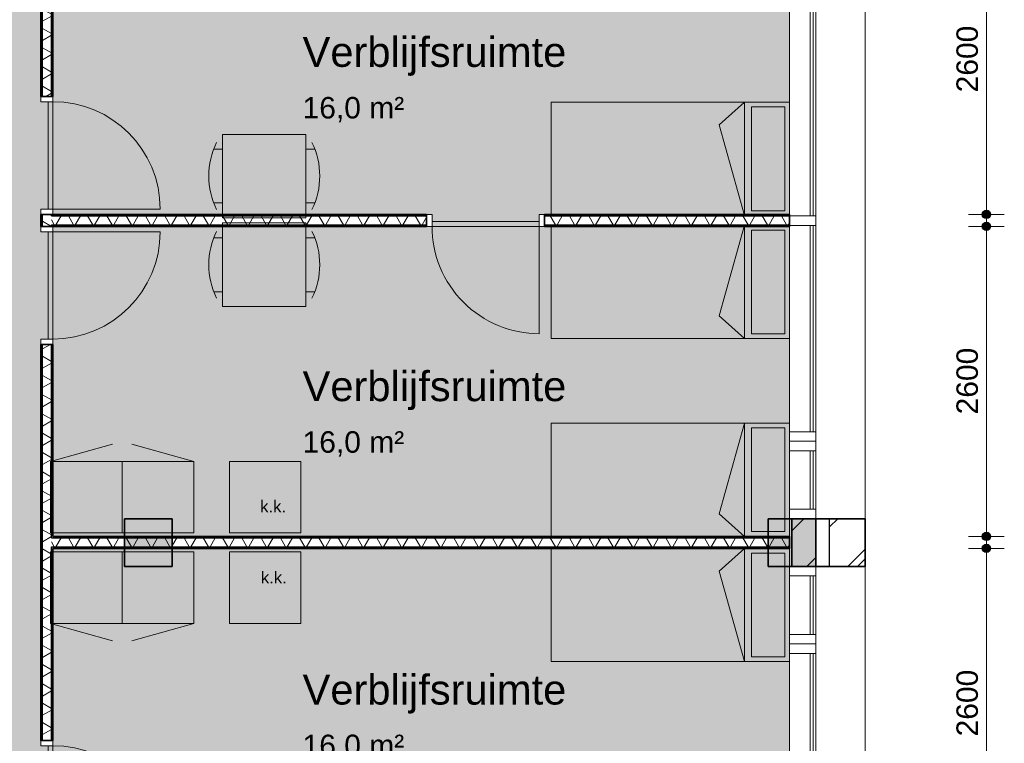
# Model space of a CAD drawing. Header units: millimetres. Extents: x 71235 to 117628, y -12665 to 42937.
# Tile 33 of 49: x 109369 to 117628, y 18181 to 24248. Entities that reach past the tile are written whole.
import ezdxf

# ---------------------------------------------------------------- set-up
doc = ezdxf.new("R2010")
doc.units = ezdxf.units.MM
doc.linetypes.add('Hidden', pattern=[4, 2, -2])
for name, color, linetype, lineweight in [('A-ANNO-DIMS', 211, 'Continuous', 9), ('A-ANNO-DIMS-100', 211, 'Continuous', 9), ('A-AREA-IDEN', 2, 'Continuous', 13), ('A-AREA-PATT', 32, 'Continuous', 9), ('A-DETL', 90, 'Continuous', 13), ('A-DOOR', 31, 'Continuous', 18), ('A-DOOR-FRAM', 31, 'Continuous', 13), ('A-GLAZ-CURT', 52, 'Continuous', 13), ('A-GLAZ-CWMG', 51, 'Continuous', 13), ('A-WALL', 113, 'Continuous', 18), ('A-WALL-PATT', 111, 'Continuous', 35), ('G-ANNO-TEXT', 231, 'Continuous', 9), ('I-WALL', 2, 'Continuous', 18), ('S-COLS', 52, 'Continuous', 18)]:
    doc.layers.add(name, color=color, linetype=linetype, lineweight=lineweight)
doc.styles.add('Arial', font='arial.ttf', dxfattribs={"height": 180})
doc.styles.add('Arial_1', font='arial.ttf', dxfattribs={"height": 250})
doc.styles.add('Arial_3', font='arial.ttf', dxfattribs={"height": 100})
doc.dimstyles.new('1_8mm', dxfattribs={"dimscale": 304.8, "dimtxt": 183.646692, "dimasz": 0.918635, "dimexe": 0.492126, "dimexo": 0.0625, "dimgap": 0.059055, "dimtad": 1, "dimdec": 0, "dimrnd": 5, "dimzin": 0, "dimdsep": 46, "dimtxsty": 'Arial', "dimblk1": 'DOTSMALL', "dimblk2": 'DOTSMALL', "dimsah": 1, "dimcen": 0.09, "dimdle": 0.590551, "dimazin": 0, "dimtfac": 1, "dimtdec": 4, "dimtix": 1, "dimtmove": 0, "dimatfit": 3, "dimfxl": 0.492126, "dimfxlon": 1, "dimtvp": 1, "dimtolj": 1, "dimtzin": 0, "dimlwd": 13, "dimlwe": 13, "dimarcsym": 2})
pattern_1 = [(90, (112737.78, 22515.64), (-200, -7e-13), []), (90, (112753.78, 22515.64), (-200, -7e-13), []), (90, (112769.78, 22515.64), (-200, -7e-13), []), (90, (112785.78, 22515.64), (-200, -7e-13), [])]
pattern_2 = [(90, (112737.78, 19815.61), (-200, -7e-13), []), (90, (112753.78, 19815.61), (-200, -7e-13), []), (90, (112769.78, 19815.61), (-200, -7e-13), []), (90, (112785.78, 19815.61), (-200, -7e-13), [])]
pattern_3 = [(180, (109647.8, 25256.1), (3e-13, -200), []), (180, (109647.8, 25272.1), (3e-13, -200), []), (180, (109647.8, 25288.1), (3e-13, -200), []), (180, (109647.8, 25304.1), (3e-13, -200), [])]

# ---------------------------------------------------------------- blocks, each defined once
blk = doc.blocks.new('System Panel - glas_offset-35-7501420-plot_00')
at = {"layer": 'A-GLAZ-CURT'}
for p, q in [((865, 47.5), (-865, 47.5)), ((-865, 47.5), (-865, 22.5)), ((-865, 22.5), (865, 22.5)), ((865, 22.5), (865, 47.5))]:
    blk.add_line(p, q, dxfattribs=at)
blk = doc.blocks.new('Rectangular Mullion - 80x220-V7-plot_00')
at = {"layer": 'A-GLAZ-CWMG'}
for p, q in [((115827.3, 22515.6), (115827.3, 20794)), ((116047.3, 22524), (116047.3, 20794))]:
    blk.add_line(p, q, dxfattribs=at)
blk = doc.blocks.new('Rectangular Mullion - 80x220-7501422-plot_00')
at = {"layer": 'A-GLAZ-CWMG'}
for p, q in [((0, 0), (-80, 0)), ((-80, 0), (-80, -220)), ((0, -220), (0, 0)), ((-80, -220), (0, -220))]:
    blk.add_line(p, q, dxfattribs=at)
blk = doc.blocks.new('Rectangular Mullion - 80x220-V8-plot_00')
at = {"layer": 'A-GLAZ-CWMG'}
for p, q in [((115827.3, 24334), (115827.3, 22615.6)), ((116047.3, 24334), (116047.3, 22604))]:
    blk.add_line(p, q, dxfattribs=at)
blk = doc.blocks.new('Rectangular Mullion - 80x220-7501417-plot_00')
at = {"layer": 'A-GLAZ-CWMG'}
for p, q in [((-40, 0), (40, 0)), ((-40, -220), (-40, 0)), ((40, 0), (40, -220)), ((40, -220), (-40, -220))]:
    blk.add_line(p, q, dxfattribs=at)
blk = doc.blocks.new('System Panel - glas_offset-35-7501423-plot_00')
at = {"layer": 'A-GLAZ-CURT'}
for p, q in [((245, 47.5), (-245, 47.5)), ((-245, 47.5), (-245, 22.5)), ((-245, 22.5), (245, 22.5)), ((245, 22.5), (245, 47.5))]:
    blk.add_line(p, q, dxfattribs=at)
blk = doc.blocks.new('Rectangular Mullion - 80x220-7501419-plot_00')
at = {"layer": 'A-GLAZ-CWMG'}
for p, q in [((105327.8, 36265.8), (105817.8, 36265.8)), ((105327.8, 36045.8), (105817.8, 36045.8))]:
    blk.add_line(p, q, dxfattribs=at)
blk = doc.blocks.new('Rectangular Mullion - 80x220-7501424-plot_00')
at = {"layer": 'A-GLAZ-CWMG'}
for p, q in [((-80, 0), (0, 0)), ((-80, -220), (-80, 0)), ((0, 0), (0, -220)), ((0, -220), (-80, -220))]:
    blk.add_line(p, q, dxfattribs=at)
blk = doc.blocks.new('Rectangular Mullion - 80x220-7501425-plot_00')
at = {"layer": 'A-GLAZ-CWMG'}
for p, q in [((0, 0), (-80, 0)), ((-80, 0), (-80, -220)), ((0, -220), (0, 0)), ((-80, -220), (0, -220))]:
    blk.add_line(p, q, dxfattribs=at)
blk = doc.blocks.new('Rectangular Mullion - 80x220-7501421-plot_00')
at = {"layer": 'A-GLAZ-CWMG'}
for p, q in [((-80, 0), (0, 0)), ((-80, -220), (-80, 0)), ((0, 0), (0, -220)), ((0, -220), (-80, -220))]:
    blk.add_line(p, q, dxfattribs=at)
blk = doc.blocks.new('Rectangular Mullion - 80x220-V10-plot_00')
at = {"layer": 'A-GLAZ-CWMG'}
for p, q in [((115827.3, 18934), (115827.3, 17215.6)), ((116047.3, 18934), (116047.3, 17204))]:
    blk.add_line(p, q, dxfattribs=at)
blk = doc.blocks.new('300_28_ISR_kolom_vierkant_beton - 400x400-7529371-plot_00')
at = {"layer": 'S-COLS'}
blk.add_hatch(color=256, dxfattribs=at).paths.add_polyline_path([(200, -200), (200, 200), (-200, 200), (-200, -200)])
at = {"layer": 'S-COLS', "lineweight": 35}
for p, q in [((200, 200), (-200, 200)), ((-200, 200), (-200, -200)), ((200, -200), (200, 200)), ((-200, -200), (200, -200))]:
    blk.add_line(p, q, dxfattribs=at)
blk = doc.blocks.new('200_32_ISR_deur_binnen - dagmaat 0900x2300-7594411-plot_00')
at = {"layer": 'A-DOOR', "lineweight": 13}
blk.add_hatch(color=256, dxfattribs=at).paths.add_polyline_path([(-450, -50), (450, -50), (450, -10), (-450, -10)])
at = {"layer": 'A-DOOR', "linetype": 'Hidden', "lineweight": 13}
blk.add_line((-450, -10), (450, -10), dxfattribs=at)
at = {"layer": 'A-DOOR', "lineweight": 13}
for p, q in [((-450, -10), (450, -10)), ((-450, -50), (-450, -10)), ((-450, -50), (-450, -950)), ((-450, -50), (450, -50)), ((450, -50), (-450, -50)), ((450, -10), (450, -50))]:
    blk.add_line(p, q, dxfattribs=at)
blk.add_arc((-450, -50), 900, 270, 0, dxfattribs=at)
at = {"layer": 'A-DOOR-FRAM'}
for p, q in [((-495, 50), (-450, 50)), ((-450, 50), (-450, -50)), ((450, -50), (450, 50)), ((450, 50), (495, 50)), ((-450, -50), (-495, -50)), ((495, -50), (450, -50))]:
    blk.add_line(p, q, dxfattribs=at)
blk = doc.blocks.new('200_32_ISR_deur_binnen - dagmaat 0900x2300-7594412-plot_00')
at = {"layer": 'A-DOOR', "lineweight": 13}
blk.add_hatch(color=256, dxfattribs=at).paths.add_polyline_path([(450, 10), (450, 50), (-450, 50), (-450, 10), (-299.4, 10)])
for p, q in [((-450, 50), (-450, 950)), ((-450, 50), (450, 50)), ((-450, 50), (-450, 10)), ((450, 50), (-450, 50)), ((-450, 10), (450, 10)), ((450, 10), (450, 50))]:
    blk.add_line(p, q, dxfattribs=at)
at = {"layer": 'A-DOOR', "linetype": 'Hidden', "lineweight": 13}
blk.add_line((-450, 10), (450, 10), dxfattribs=at)
at = {"layer": 'A-DOOR', "lineweight": 13}
blk.add_arc((-450, 50), 900, 360, 90, dxfattribs=at)
at = {"layer": 'A-DOOR-FRAM'}
for p, q in [((-450, 50), (-495, 50)), ((-450, -50), (-450, 50)), ((495, 50), (450, 50)), ((450, 50), (450, -50)), ((-495, -50), (-450, -50)), ((450, -50), (495, -50))]:
    blk.add_line(p, q, dxfattribs=at)
blk = doc.blocks.new('DIMBLOCK2-plot_00')
at = {"layer": 'A-ANNO-DIMS-100', "lineweight": 25}
h = blk.add_hatch(color=256, dxfattribs=at)
edge = h.paths.add_edge_path()
edge.add_arc((117478.3, 19815.6), 35, 0, 360)
h = blk.add_hatch(color=256, dxfattribs=at)
edge = h.paths.add_edge_path()
edge.add_arc((117478.3, 17215.6), 35, 0, 360)
at = {"layer": 'A-ANNO-DIMS-100', "lineweight": 13}
for p, q in [((117478.3, 19995.6), (117478.3, 17035.6)), ((117478.3, 19815.6), (117328.3, 19815.6)), ((117478.3, 19815.6), (117628.3, 19815.6)), ((117478.3, 17215.6), (117328.3, 17215.6)), ((117478.3, 17215.6), (117628.3, 17215.6))]:
    blk.add_line(p, q, dxfattribs=at)
at = {"layer": 'A-ANNO-DIMS-100', "lineweight": 25}
for centre in [(117478.3, 19815.6), (117478.3, 17215.6)]:
    blk.add_circle(centre, 35, dxfattribs=at)
at = {"layer": 'A-ANNO-DIMS-100', "color": 0, "lineweight": 13, "insert": (117226.6, 18238.7), "char_height": 180, "width": 664.518, "attachment_point": 1, "rotation": 90, "line_spacing_factor": 0.941778, "style": 'Arial'}
blk.add_mtext('2600', dxfattribs=at)
blk = doc.blocks.new('_DotSmall')
at = {"color": 0, "linetype": 'ByBlock', "const_width": 0.5}
blk.add_lwpolyline([(-0.0625, 0, 1), (0.0625, 0, 1)], format="xyb", close=True, dxfattribs=at)
blk = doc.blocks.new('DIMBLOCK3-plot_00')
at = {"layer": 'A-ANNO-DIMS-100', "lineweight": 25}
h = blk.add_hatch(color=256, dxfattribs=at)
edge = h.paths.add_edge_path()
edge.add_arc((117478.3, 22515.6), 35, 0, 360)
h = blk.add_hatch(color=256, dxfattribs=at)
edge = h.paths.add_edge_path()
edge.add_arc((117478.3, 19915.6), 35, 0, 360)
at = {"layer": 'A-ANNO-DIMS-100', "lineweight": 13}
for p, q in [((117478.3, 22695.6), (117478.3, 19735.6)), ((117478.3, 22515.6), (117328.3, 22515.6)), ((117478.3, 22515.6), (117628.3, 22515.6)), ((117478.3, 19915.6), (117328.3, 19915.6)), ((117478.3, 19915.6), (117628.3, 19915.6))]:
    blk.add_line(p, q, dxfattribs=at)
at = {"layer": 'A-ANNO-DIMS-100', "lineweight": 25}
for centre in [(117478.3, 22515.6), (117478.3, 19915.6)]:
    blk.add_circle(centre, 35, dxfattribs=at)
at = {"layer": 'A-ANNO-DIMS-100', "color": 0, "lineweight": 13, "insert": (117226.6, 20938.7), "char_height": 180, "width": 664.518, "attachment_point": 1, "rotation": 90, "line_spacing_factor": 0.941778, "style": 'Arial'}
blk.add_mtext('2600', dxfattribs=at)
blk = doc.blocks.new('DIMBLOCK4-plot_00')
at = {"layer": 'A-ANNO-DIMS-100', "lineweight": 25}
h = blk.add_hatch(color=256, dxfattribs=at)
edge = h.paths.add_edge_path()
edge.add_arc((117478.3, 25215.7), 35, 0, 360)
h = blk.add_hatch(color=256, dxfattribs=at)
edge = h.paths.add_edge_path()
edge.add_arc((117478.3, 22615.6), 35, 0, 360)
at = {"layer": 'A-ANNO-DIMS-100', "lineweight": 13}
for p, q in [((117478.3, 25395.7), (117478.3, 22435.6)), ((117478.3, 25215.7), (117328.3, 25215.7)), ((117478.3, 25215.7), (117628.3, 25215.7)), ((117478.3, 22615.6), (117328.3, 22615.6)), ((117478.3, 22615.6), (117628.3, 22615.6))]:
    blk.add_line(p, q, dxfattribs=at)
at = {"layer": 'A-ANNO-DIMS-100', "lineweight": 25}
for centre in [(117478.3, 25215.7), (117478.3, 22615.6)]:
    blk.add_circle(centre, 35, dxfattribs=at)
at = {"layer": 'A-ANNO-DIMS-100', "color": 0, "lineweight": 13, "insert": (117226.6, 23638.8), "char_height": 180, "width": 664.518, "attachment_point": 1, "rotation": 90, "line_spacing_factor": 0.941778, "style": 'Arial'}
blk.add_mtext('2600', dxfattribs=at)

msp = doc.modelspace()

# ---------------------------------------------------------------- hatches: boundary and pattern name
at = {"layer": 'A-AREA-PATT'}
h = msp.add_hatch(color=9, dxfattribs=at)
h.paths.add_polyline_path([(99627.7, 3359.1), (99646.7, 3359.1), (99646.7, 3465.5), (99627.7, 3465.5)])
h.paths.add_polyline_path([(104847.8, 3666.6), (104847.8, 3666.6), (104847.8, 3865.5), (104996.7, 3865.5), (104996.7, 3909), (105046.7, 3909), (105046.7, 4809), (104996.7, 4809), (104996.7, 8309), (105046.7, 8309), (105046.7, 9209), (104996.7, 9209), (104996.7, 9365.5), (107826.5, 9365.5), (107826.5, 9673), (110286.7, 9673), (110286.7, 13851.4), (109517.4, 13851.4), (109517.4, 14466.4), (109547.8, 14466.4), (109547.8, 16170.6), (109597.8, 16170.6), (109597.8, 17070.6), (109547.8, 17070.6), (109547.8, 17260.6), (109597.8, 17260.6), (109597.8, 18160.6), (109547.8, 18160.6), (109547.8, 21570.6), (109597.8, 21570.6), (109597.8, 22470.6), (109547.8, 22470.6), (109547.8, 22660.6), (109597.8, 22660.6), (109597.8, 23560.6), (109547.8, 23560.6), (109547.8, 26970.7), (109597.8, 26970.7), (109597.8, 27870.7), (109547.8, 27870.7), (109547.8, 28060.7), (109597.8, 28060.7), (109597.8, 28960.7), (109547.8, 28960.7), (109547.8, 32370.7), (109597.8, 32370.7), (109597.8, 33270.7), (109547.8, 33270.7), (109547.8, 33515.7), (109597.8, 33515.7), (109597.8, 34415.7), (109547.8, 34415.7), (109547.8, 36045.8), (107797.8, 36045.8), (107797.8, 30115.8), (106042.8, 30115.8), (106042.8, 30165.8), (105142.8, 30165.8), (105142.8, 30115.8), (104952.8, 30115.8), (104952.8, 30165.8), (104052.8, 30165.8), (104052.8, 30115.8), (100642.7, 30115.8), (100642.7, 30165.8), (99742.7, 30165.8), (99742.7, 30115.8), (99552.7, 30115.8), (99552.7, 30165.8), (98652.7, 30165.8), (98652.7, 30115.8), (95242.7, 30115.8), (95242.7, 30165.8), (94342.7, 30165.8), (94342.7, 30115.8), (94097.7, 30115.8), (94097.7, 30165.8), (93197.7, 30165.8), (93197.7, 30115.8), (92397.7, 30115.8), (92397.7, 30165.8), (91497.7, 30165.8), (91497.7, 30115.8), (90697.7, 30115.8), (90697.7, 30165.8), (89797.7, 30165.8), (89797.7, 30115.8), (88997.7, 30115.8), (88997.7, 30165.8), (88097.7, 30165.8), (88097.7, 30115.8), (87397.7, 30115.8), (87397.7, 33315.2), (87197.4, 33315.2), (87197.4, 33365.2), (86297.4, 33365.2), (86297.4, 33315.2), (85997.4, 33315.2), (85997.4, 33365.2), (85097.4, 33365.2), (85097.4, 33315.2), (81658.1, 33315.2), (81567.7, 33224.7), (81532.3, 33260.1), (80895.9, 32623.7), (80931.3, 32588.3), (80797.4, 32454.5), (80797.4, 26311.5), (80747.4, 26311.5), (80747.4, 25411.5), (80797.4, 25411.5), (80797.4, 25111.5), (80747.4, 25111.5), (80747.4, 24211.5), (80797.4, 24211.5), (80797.4, 22565.2), (86147.4, 22565.2), (86147.4, 22365.2), (85862.4, 22332.9), (85862.4, 20165.2), (86447.4, 20165.2), (86447.4, 19565.2), (85862.4, 19565.2), (85862.4, 19165.3), (80017.9, 19165.3), (80017.9, 15555.3), (82370.3, 15555.3), (82370.3, 14515.7), (84347.7, 14515.7), (84347.7, 12760.7), (84297.7, 12760.7), (84297.7, 11860.7), (84347.7, 11860.7), (84347.7, 11670.7), (84297.7, 11670.7), (84297.7, 10770.7), (84347.7, 10770.7), (84347.7, 7360.6), (84297.7, 7360.6), (84297.7, 6460.6), (84347.7, 6460.6), (84347.7, 6270.6), (84297.7, 6270.6), (84297.7, 5370.6), (84347.7, 5370.6), (84347.7, 3685.6), (86107.7, 3685.6), (86107.7, 5445.6), (86157.7, 5445.6), (86157.7, 6220.6), (86107.7, 6220.6), (86107.7, 6265.6), (85847.4, 6265.6), (85847.4, 14015.7), (94347.7, 14015.7), (94347.7, 12810.7), (94297.7, 12810.7), (94297.7, 11910.7), (94347.7, 11910.7), (94347.7, 10065.7), (96777.8, 10065.7), (96777.8, 10665.7), (96827.8, 10665.7), (96827.8, 11565.7), (96777.8, 11565.7), (96777.8, 14015.7), (100677.8, 14015.7), (100677.8, 6265.6), (99847.7, 6265.6), (99847.7, 3666.6), (99953.6, 3666.6), (99953.6, 3685.6), (104847.8, 3685.6)])
h.paths.add_polyline_path([(99807.7, 4165.6), (99807.7, 5965.6), (99797.7, 5965.6), (99797.7, 4165.6)])
h.paths.add_polyline_path([(85897.4, 6410.6), (85897.4, 7310.6), (85887.4, 7310.6), (85887.4, 6410.6)])
h.paths.add_polyline_path([(95192.7, 9965.7), (95992.7, 9965.7), (95992.7, 10025.7), (94392.7, 10025.7), (94392.7, 9965.7)])
h.paths.add_polyline_path([(102647.6, 11465.4), (102047.6, 11465.4), (102047.6, 12065.4), (102647.6, 12065.4)])
h.paths.add_polyline_path([(99177.8, 13965.7), (99177.8, 13975.7), (98277.8, 13975.7), (98277.8, 13965.7)])
h.paths.add_polyline_path([(86947.4, 13965.7), (86947.4, 13975.7), (86047.4, 13975.7), (86047.4, 13965.7), (86447.4, 13965.7)])
h.paths.add_polyline_path([(105304.2, 15865.8), (105089.8, 15865.8), (105089.8, 15915.8), (104189.8, 15915.8), (104189.8, 15865.8), (101379.8, 15865.8), (101379.8, 15915.8), (100479.8, 15915.8), (100479.8, 15865.8), (100089.8, 15865.8), (100089.8, 15915.8), (99189.8, 15915.8), (99189.8, 15865.8), (96379.8, 15865.8), (96379.8, 15915.8), (95479.8, 15915.8), (95479.8, 15865.8), (94644.8, 15865.8), (94644.8, 15915.8), (93869.8, 15915.8), (93869.8, 15865.8), (93079.8, 15865.8), (93079.8, 15915.8), (92304.8, 15915.8), (92304.8, 15865.8), (91514.8, 15865.8), (91514.8, 15915.8), (90739.8, 15915.8), (90739.8, 15865.8), (90439.8, 15865.8), (90439.8, 15915.8), (89664.8, 15915.8), (89664.8, 15865.8), (87639.8, 15865.8), (87639.8, 23365.8), (87839.8, 23365.8), (87839.8, 23315.8), (88614.8, 23315.8), (88614.8, 23365.8), (90739.8, 23365.8), (90739.8, 23315.8), (91514.8, 23315.8), (91514.8, 23365.8), (92304.8, 23365.8), (92304.8, 23315.8), (93079.8, 23315.8), (93079.8, 23365.8), (93869.8, 23365.8), (93869.8, 23315.8), (94644.8, 23315.8), (94644.8, 23365.8), (95479.8, 23365.8), (95479.8, 23315.8), (96379.8, 23315.8), (96379.8, 23365.8), (99189.8, 23365.8), (99189.8, 23315.8), (100089.8, 23315.8), (100089.8, 23365.8), (100479.8, 23365.8), (100479.8, 23315.8), (101379.8, 23315.8), (101379.8, 23365.8), (104189.8, 23365.8), (104189.8, 23315.8), (105089.8, 23315.8), (105089.8, 23365.8), (105334.8, 23365.8), (105334.8, 15865.8), (105322.3, 15865.8)])
h.paths.add_polyline_path([(83755, 19205.3), (83755, 19215.3), (82855, 19215.3), (82855, 19205.3), (83047.5, 19205.3)])
h.paths.add_polyline_path([(85812.4, 21145.2), (85822.4, 21145.2), (85822.4, 21920.2), (85812.4, 21920.2), (85812.4, 21256.4)])
h.paths.add_polyline_path([(86447.4, 24961.5), (85847.4, 24961.5), (85847.4, 25561.5), (85948.2, 25561.5), (85948.2, 28065.8), (88547.4, 28065.8), (88547.4, 28265.6), (89147.4, 28265.6), (89147.7, 28065.8), (105497.8, 28065.8), (105497.8, 25165.7), (86447.4, 25165.7)])
h.paths.add_polyline_path([(100647.7, 25205.7), (101547.7, 25205.7), (101547.7, 25265.7), (100647.7, 25265.7)])
h.paths.add_polyline_path([(99698.6, 25205.7), (99785.4, 25205.7), (99785.4, 25265.7), (99010.4, 25265.7), (99010.4, 25205.7)])
h.paths.add_polyline_path([(95614.2, 25205.7), (95935.2, 25205.7), (95935.2, 25265.7), (95160.2, 25265.7), (95160.2, 25205.7), (95284.8, 25205.7)])
h.paths.add_polyline_path([(101547.7, 27965.8), (101547.7, 28025.8), (100647.7, 28025.8), (100647.7, 27965.8)])
h.paths.add_polyline_path([(93572.1, 28015.8), (93747.2, 28015.8), (93747.2, 28025.8), (92847.2, 28025.8), (92847.2, 28015.8)])
h.paths.add_polyline_path([(90097.3, 28015.8), (90097.3, 28025.8), (89197.3, 28025.8), (89197.3, 28015.8), (89487.7, 28015.8)])
h.paths.add_polyline_path([(87048.2, 28015.8), (87048.2, 28025.8), (86148.2, 28025.8), (86148.2, 28015.8), (86447.4, 28015.8)])
h = msp.add_hatch(color=9, dxfattribs=at)
h.paths.add_polyline_path([(113727.7, 22565.6), (113727.7, 22615.6), (115827.3, 22615.6), (115827.3, 25064), (115647.8, 25064), (115647.8, 25215.7), (110647.8, 25215.7), (110647.8, 25060.5), (110247.8, 25060.5), (110247.8, 25215.7), (109647.8, 25215.7), (109647.8, 22615.6), (112827.7, 22615.6), (112827.7, 22565.6)])
h.paths.add_polyline_path([(109607.8, 22660.6), (109607.8, 23560.6), (109597.8, 23560.6), (109597.8, 22660.6)])
h = msp.add_hatch(color=9, dxfattribs=at)
h.paths.add_polyline_path([(109647.8, 19915.6), (110247.8, 19915.6), (110247.8, 20064.3), (110647.8, 20064), (110647.8, 19915.6), (115647.8, 19915.6), (115647.8, 20064), (115827.3, 20064.3), (115827.3, 22515.6), (109647.8, 22515.6), (109647.8, 20064.3)])
h.paths.add_polyline_path([(109607.8, 21570.6), (109607.8, 22470.6), (109597.8, 22470.6), (109597.8, 21570.6)])
h.paths.add_polyline_path([(113727.7, 22555.6), (113727.7, 22565.6), (112827.7, 22565.6), (112827.7, 22555.6)])
h = msp.add_hatch(color=9, dxfattribs=at)
h.paths.add_polyline_path([(113727.7, 17165.6), (113727.7, 17215.6), (115827.3, 17215.6), (115827.3, 19664), (115647.8, 19664.3), (115647.8, 19815.6), (110647.8, 19815.6), (110647.8, 19664.3), (110247.8, 19664.3), (110247.8, 19815.6), (109647.8, 19815.6), (109647.8, 17215.6), (112827.7, 17215.6), (112827.7, 17165.6)])
h.paths.add_polyline_path([(109597.8, 17260.6), (109607.8, 17260.6), (109607.8, 18160.6), (109597.8, 18160.6)])
at = {"layer": 'A-WALL-PATT', "lineweight": 9}
h = msp.add_hatch(dxfattribs=at)
h.set_pattern_fill('FP_1', color=256, style=0, pattern_type=2)
h.set_pattern_definition([(45, (0, 0), (-282.8427, 282.8427), []), (45, (0, 80), (-282.8427, 282.8427), [])])
h.paths.add_polyline_path([(116461.3, 13851.4), (116461.3, 14664), (116161.3, 14664), (116161.3, 13851.4)])
h.paths.add_polyline_path([(116461.3, 19664), (116461.3, 20064), (116161.3, 20064), (116161.3, 19664)])
h.paths.add_polyline_path([(116461.3, 25064), (116461.3, 25465.4), (116161.3, 25465.4), (116161.3, 25064)])
h.paths.add_polyline_path([(116461.3, 30465.4), (116461.3, 30865.4), (116161.3, 30865.4), (116161.3, 30465.4)])
h.paths.add_polyline_path([(116161.3, 35865.4), (116461.3, 35865.4), (116461.3, 36379.4), (116161.3, 36379.4), (116161.3, 36064.4)])
h = msp.add_hatch(dxfattribs=at)
h.set_pattern_fill('FP_18', color=256, angle=90, style=0, pattern_type=2)
h.set_pattern_definition(pattern_3)
h.paths.add_polyline_path([(109560.3, 14466.4), (109560.3, 16125.6), (109547.8, 16125.6), (109547.8, 14466.4)])
h.paths.add_polyline_path([(109547.8, 17115.6), (109560.3, 17115.6), (109560.3, 17215.6), (109547.8, 17215.6)])
h.paths.add_polyline_path([(109560.3, 18205.6), (109560.3, 21525.6), (109547.8, 21525.6), (109547.8, 18205.6)])
h.paths.add_polyline_path([(109560.3, 22515.6), (109560.3, 22615.6), (109547.8, 22615.6), (109547.8, 22515.6)])
h.paths.add_polyline_path([(109547.8, 23605.6), (109560.3, 23605.6), (109560.3, 26925.7), (109547.8, 26925.7), (109547.8, 25592.8)])
h.paths.add_polyline_path([(109547.8, 27915.7), (109560.3, 27915.7), (109560.3, 28015.7), (109547.8, 28015.7)])
h.paths.add_polyline_path([(109560.3, 29005.7), (109560.3, 32325.7), (109547.8, 32325.7), (109547.8, 29005.7)])
h.paths.add_polyline_path([(109560.3, 33315.7), (109560.3, 33470.7), (109547.8, 33470.7), (109547.8, 33315.7)])
h.paths.add_polyline_path([(109560.3, 34460.7), (109560.3, 36045.8), (109547.8, 36045.8), (109547.8, 34460.7)])
h = msp.add_hatch(dxfattribs=at)
h.set_pattern_fill('FP_19', color=256, angle=60, style=0, pattern_type=2)
h.set_pattern_definition([(150, (109647.81, 25256.1), (-70, -121.2436), []), (210, (109647.81, 25256.1), (70, -121.2436), [])])
h.paths.add_polyline_path([(109560.3, 14466.4), (109635.3, 14466.4), (109635.3, 16125.6), (109560.3, 16125.6)])
h.paths.add_polyline_path([(109635.3, 17115.6), (109635.3, 17215.6), (109560.3, 17215.6), (109560.3, 17115.6)])
h.paths.add_polyline_path([(109560.3, 18205.6), (109635.3, 18205.6), (109635.3, 21525.6), (109560.3, 21525.6), (109560.3, 19810.9)])
h.paths.add_polyline_path([(109560.3, 22515.6), (109635.3, 22515.6), (109635.3, 22615.6), (109560.3, 22615.6)])
h.paths.add_polyline_path([(109635.3, 23605.6), (109635.3, 26925.7), (109560.3, 26925.7), (109560.3, 23605.6)])
h.paths.add_polyline_path([(109635.3, 27915.7), (109635.3, 28015.7), (109560.3, 28015.7), (109560.3, 27915.7)])
h.paths.add_polyline_path([(109560.3, 29005.7), (109635.3, 29005.7), (109635.3, 32325.7), (109560.3, 32325.7), (109560.3, 31374.7)])
h.paths.add_polyline_path([(109560.3, 33315.7), (109635.3, 33315.7), (109635.3, 33470.7), (109560.3, 33470.7)])
h.paths.add_polyline_path([(109560.3, 34460.7), (109635.3, 34460.7), (109635.3, 36045.8), (109560.3, 36045.8)])
h = msp.add_hatch(dxfattribs=at)
h.set_pattern_fill('FP_18', color=256, angle=90, style=0, pattern_type=2)
h.set_pattern_definition(pattern_3)
h.paths.add_polyline_path([(109647.8, 14466.4), (109647.8, 16125.6), (109635.3, 16125.6), (109635.3, 14466.4)])
h.paths.add_polyline_path([(109647.8, 17115.6), (109647.8, 17128.1), (109635.3, 17128.1), (109635.3, 17115.6)])
h.paths.add_polyline_path([(109647.8, 17203.1), (109647.8, 17215.6), (109635.3, 17215.6), (109635.3, 17203.1)])
h.paths.add_polyline_path([(109647.8, 18205.6), (109647.8, 19828.1), (109635.3, 19828.1), (109635.3, 18205.6)])
h.paths.add_polyline_path([(109647.8, 19903.1), (109647.8, 21525.6), (109635.3, 21525.6), (109635.3, 19903.1)])
h.paths.add_polyline_path([(109647.8, 22515.6), (109647.8, 22528.1), (109635.3, 22528.1), (109635.3, 22515.6)])
h.paths.add_polyline_path([(109647.8, 22603.1), (109647.8, 22615.6), (109635.3, 22615.6), (109635.3, 22603.1)])
h.paths.add_polyline_path([(109635.3, 23605.6), (109647.8, 23605.6), (109647.8, 25228.2), (109635.3, 25228.2)])
h.paths.add_polyline_path([(109647.8, 25303.2), (109647.8, 26925.7), (109635.3, 26925.7), (109635.3, 25303.2)])
h.paths.add_polyline_path([(109647.8, 27915.7), (109647.8, 27928.2), (109635.3, 27928.2), (109635.3, 27915.7)])
h.paths.add_polyline_path([(109647.8, 28003.2), (109647.8, 28015.7), (109635.3, 28015.7), (109635.3, 28003.2)])
h.paths.add_polyline_path([(109635.3, 29005.7), (109647.8, 29005.7), (109647.8, 30628.2), (109635.3, 30628.2)])
h.paths.add_polyline_path([(109647.8, 30703.2), (109647.8, 32325.7), (109635.3, 32325.7), (109635.3, 30703.2)])
h.paths.add_polyline_path([(109635.3, 33315.7), (109647.8, 33315.7), (109647.8, 33328.2), (109635.3, 33328.2)])
h.paths.add_polyline_path([(109647.8, 33403.2), (109647.8, 33470.7), (109635.3, 33470.7), (109635.3, 33403.2)])
h.paths.add_polyline_path([(109647.8, 34460.7), (109647.8, 36045.8), (109635.3, 36045.8), (109635.3, 34460.7)])
h = msp.add_hatch(dxfattribs=at)
h.set_pattern_fill('FP_3', color=256, angle=45, style=0, pattern_type=2)
h.set_pattern_definition([(45, (0, 0), (-212.132, 212.132), [])])
h.paths.add_polyline_path([(115846.3, 14266.4), (116046.3, 14266.4), (116046.3, 14664), (115846.3, 14664), (115846.3, 14466.4)])
h.paths.add_polyline_path([(116046.3, 19664), (116046.3, 20064), (115846.3, 20064), (115846.3, 19664)])
h.paths.add_polyline_path([(115846.3, 25064), (116046.3, 25064), (116046.3, 25465.4), (115846.3, 25465.4)])
h.paths.add_polyline_path([(115846.3, 30465.4), (116046.3, 30465.4), (116046.3, 30865.4), (115846.3, 30865.4)])
h.paths.add_polyline_path([(115846.3, 35865.4), (116046.3, 35865.4), (116046.3, 36064.4), (115846.3, 36064.4)])
h = msp.add_hatch(dxfattribs=at)
h.set_pattern_fill('FP_7', color=256, angle=60, style=0, pattern_type=2)
h.set_pattern_definition([(60, (112737.78, 22515.64), (-121.2436, 70), []), (120, (112737.78, 22515.64), (-121.2436, -70), [])])
h.paths.add_polyline_path([(115827.7, 22528.1), (115827.7, 22603.1), (113772.7, 22603.1), (113772.7, 22528.1), (113993.9, 22528.1)])
h.paths.add_polyline_path([(109909.5, 22528.1), (112782.7, 22528.1), (112782.7, 22603.1), (109635.3, 22603.1), (109635.3, 22528.1), (109647.8, 22528.1)])
h = msp.add_hatch(dxfattribs=at)
h.set_pattern_fill('FP_6', color=256, angle=90, style=0, pattern_type=2)
h.set_pattern_definition(pattern_1)
h.paths.add_polyline_path([(115827.7, 22603.1), (115827.7, 22615.6), (113772.7, 22615.6), (113772.7, 22603.1), (113993.9, 22603.1)])
h.paths.add_polyline_path([(112782.7, 22603.1), (112782.7, 22615.6), (109647.8, 22615.6), (109647.8, 22603.1), (109909.5, 22603.1)])
h = msp.add_hatch(dxfattribs=at)
h.set_pattern_fill('FP_6', color=256, angle=90, style=0, pattern_type=2)
h.set_pattern_definition(pattern_1)
h.paths.add_polyline_path([(115827.7, 22515.6), (115827.7, 22528.1), (113772.7, 22528.1), (113772.7, 22515.6), (113993.9, 22515.6)])
h.paths.add_polyline_path([(112782.7, 22515.6), (112782.7, 22528.1), (109647.8, 22528.1), (109647.8, 22515.6), (109909.5, 22515.6)])
h = msp.add_hatch(dxfattribs=at)
h.set_pattern_fill('FP_14', color=256, angle=90, style=0, pattern_type=2)
h.set_pattern_definition(pattern_2)
h.paths.add_polyline_path([(115827.7, 19903.1), (115827.7, 19915.6), (109647.8, 19915.6), (109647.8, 19903.1), (113993.9, 19903.1)])
h = msp.add_hatch(dxfattribs=at)
h.set_pattern_fill('FP_15', color=256, angle=60, style=0, pattern_type=2)
h.set_pattern_definition([(60, (112737.78, 19815.61), (-121.2436, 70), []), (120, (112737.78, 19815.61), (-121.2436, -70), [])])
h.paths.add_polyline_path([(115827.7, 19828.1), (115827.7, 19903.1), (109635.3, 19903.1), (109635.3, 19828.1), (113993.9, 19828.1)])
h = msp.add_hatch(dxfattribs=at)
h.set_pattern_fill('FP_14', color=256, angle=90, style=0, pattern_type=2)
h.set_pattern_definition(pattern_2)
h.paths.add_polyline_path([(115827.7, 19815.6), (115827.7, 19828.1), (109647.8, 19828.1), (109647.8, 19815.6), (113993.9, 19815.6)])

# ---------------------------------------------------------------- linework, layer by layer
at = {"layer": 'A-DETL', "lineweight": 9}
for p, q in [((115827.7, 23556.6), (113827.7, 23556.6)), ((113827.7, 23556.6), (113827.7, 22606.6)), ((115447.7, 23556.6), (115235.9, 23365.9)), ((115447.7, 22606.6), (115447.7, 23556.6)), ((115827.7, 23556.6), (115827.7, 22606.6)), ((115507.7, 22646.6), (115507.7, 23516.6)), ((115507.7, 23516.6), (115787.7, 23516.6)), ((115787.7, 23516.6), (115787.7, 22646.6)), ((115235.9, 23365.9), (115447.7, 22606.6)), ((115787.7, 22646.6), (115507.7, 22646.6)), ((113827.7, 22606.6), (115827.7, 22606.6)), ((113827.7, 21574.6), (113827.7, 22524.6)), ((113827.7, 22524.6), (115827.7, 22524.6)), ((115235.9, 21765.3), (115447.7, 22524.6)), ((115447.7, 22524.6), (115447.7, 21574.6)), ((115787.7, 22484.6), (115507.7, 22484.6)), ((115507.7, 22484.6), (115507.7, 21614.6)), ((115787.7, 21614.6), (115787.7, 22484.6)), ((115827.7, 21574.6), (115827.7, 22524.6)), ((115447.7, 21574.6), (115235.9, 21765.3)), ((115827.7, 21574.6), (113827.7, 21574.6)), ((115507.7, 21614.6), (115787.7, 21614.6)), ((113827.7, 19915.6), (113827.7, 20865.6)), ((113827.7, 20865.6), (115827.7, 20865.6)), ((115235.9, 20106.3), (115447.7, 20865.6)), ((115447.7, 20865.6), (115447.7, 19915.6)), ((115787.7, 20825.6), (115507.7, 20825.6)), ((115507.7, 20825.6), (115507.7, 19955.6)), ((115787.7, 19955.6), (115787.7, 20825.6)), ((115827.7, 19915.6), (115827.7, 20865.6)), ((115447.7, 19915.6), (115235.9, 20106.3)), ((115827.7, 19915.6), (113827.7, 19915.6)), ((115507.7, 19955.6), (115787.7, 19955.6)), ((115827.7, 19815.6), (113827.7, 19815.6)), ((113827.7, 19815.6), (113827.7, 18865.6)), ((115447.7, 19815.6), (115235.9, 19624.9)), ((115447.7, 18865.6), (115447.7, 19815.6)), ((115507.7, 18905.6), (115507.7, 19775.6)), ((115507.7, 19775.6), (115787.7, 19775.6)), ((115787.7, 19775.6), (115787.7, 18905.6)), ((115827.7, 19815.6), (115827.7, 18865.6)), ((115235.9, 19624.9), (115447.7, 18865.6)), ((113827.7, 18865.6), (115827.7, 18865.6)), ((115787.7, 18905.6), (115507.7, 18905.6))]:
    msp.add_line(p, q, dxfattribs=at)
at = {"layer": 'A-DETL'}
for p, q in [((111070.7, 22586.6), (111070.7, 23286.6)), ((111070.7, 23286.6), (111770.7, 23286.6)), ((111770.7, 23286.6), (111770.7, 22586.6)), ((110997.4, 23163.9), (111070.7, 23163.9)), ((111844.1, 23163.9), (111770.7, 23163.9)), ((110997.4, 22711.5), (111070.7, 22711.5)), ((111844.1, 22711.5), (111770.7, 22711.5)), ((111770.7, 22586.6), (111070.7, 22586.6)), ((111770.7, 22544.6), (111070.7, 22544.6)), ((111070.7, 22544.6), (111070.7, 21844.6)), ((111770.7, 21844.6), (111770.7, 22544.6)), ((110997.4, 22419.8), (111070.7, 22419.8)), ((111844.1, 22419.8), (111770.7, 22419.8)), ((110997.4, 21967.3), (111070.7, 21967.3)), ((111844.1, 21967.3), (111770.7, 21967.3)), ((111070.7, 21844.6), (111770.7, 21844.6)), ((109628.7, 20544.6), (110148.8, 20689.7)), ((110828.7, 20544.6), (110308.6, 20689.7)), ((110228.7, 20544.6), (109628.7, 20544.6)), ((109628.7, 19944.6), (109628.7, 20544.6)), ((110228.7, 19944.6), (110228.7, 20544.6)), ((110828.7, 20544.6), (110228.7, 20544.6)), ((110828.7, 19944.6), (110828.7, 20544.6)), ((111128.7, 19944.6), (111128.7, 20544.6)), ((111128.7, 20544.6), (111728.7, 20544.6)), ((111728.7, 20544.6), (111728.7, 19944.6)), ((109628.7, 19944.6), (110228.7, 19944.6)), ((110228.7, 19944.6), (110828.7, 19944.6)), ((111728.7, 19944.6), (111128.7, 19944.6)), ((109628.7, 19786.6), (110228.7, 19786.6)), ((109628.7, 19786.6), (109628.7, 19186.6)), ((110228.7, 19786.6), (110228.7, 19186.6)), ((110228.7, 19786.6), (110828.7, 19786.6)), ((110828.7, 19786.6), (110828.7, 19186.6)), ((111128.7, 19786.6), (111128.7, 19186.6)), ((111728.7, 19786.6), (111128.7, 19786.6)), ((111728.7, 19186.6), (111728.7, 19786.6)), ((110228.7, 19186.6), (109628.7, 19186.6)), ((109628.7, 19186.6), (110148.8, 19041.5)), ((110828.7, 19186.6), (110228.7, 19186.6)), ((110828.7, 19186.6), (110308.6, 19041.5)), ((111128.7, 19186.6), (111728.7, 19186.6))]:
    msp.add_line(p, q, dxfattribs=at)
for centre, start, end in [((111580.6, 22937.7), 153.41048, 206.58952), ((111260.8, 22937.7), 333.41048, 26.58952), ((111580.6, 22193.6), 153.41048, 206.58952), ((111260.8, 22193.6), 333.41048, 26.58952)]:
    msp.add_arc(centre, 625.6, start, end, dxfattribs=at)
at = {"layer": 'A-WALL', "lineweight": 25}
for p, q in [((109560.3, 23605.6), (109560.3, 26925.7)), ((109635.3, 23605.6), (109635.3, 25228.2)), ((109560.3, 22515.6), (109560.3, 22615.6)), ((109635.3, 22603.1), (109635.3, 22615.6)), ((109635.3, 22603.1), (112782.7, 22603.1)), ((113772.7, 22603.1), (115827.7, 22603.1)), ((109635.3, 22528.1), (112782.7, 22528.1)), ((109635.3, 22515.6), (109635.3, 22528.1)), ((113772.7, 22528.1), (115827.7, 22528.1)), ((109560.3, 18205.6), (109560.3, 21525.6)), ((109635.3, 19903.1), (109635.3, 21525.6)), ((116046.3, 19664), (116046.3, 20064)), ((116161.3, 19664), (116161.3, 20064)), ((109635.3, 19903.1), (115827.7, 19903.1)), ((109635.3, 19828.1), (115827.7, 19828.1)), ((109635.3, 18205.6), (109635.3, 19828.1))]:
    msp.add_line(p, q, dxfattribs=at)
at = {"layer": 'A-WALL'}
for p, q in [((116461.3, 25064), (116461.3, 20064)), ((116461.3, 19664), (116461.3, 14664))]:
    msp.add_line(p, q, dxfattribs=at)
at = {"layer": 'A-WALL', "lineweight": 35}
for p, q in [((115846.3, 20064), (115846.3, 19664)), ((116461.3, 20064), (115846.3, 20064)), ((116461.3, 19664), (116461.3, 20064)), ((115846.3, 19664), (116461.3, 19664))]:
    msp.add_line(p, q, dxfattribs=at)
at = {"layer": 'I-WALL', "lineweight": 35}
for p, q in [((109547.8, 26925.7), (109547.8, 23605.6)), ((109647.8, 23605.6), (109647.8, 25215.7)), ((109547.8, 23605.6), (109647.8, 23605.6)), ((112782.7, 22615.6), (109547.8, 22615.6)), ((109547.8, 22615.6), (109547.8, 22515.6)), ((112782.7, 22515.6), (112782.7, 22615.6)), ((115827.7, 22615.6), (113772.7, 22615.6)), ((113772.7, 22615.6), (113772.7, 22515.6)), ((115827.7, 22515.6), (115827.7, 22615.6)), ((109547.8, 22515.6), (112782.7, 22515.6)), ((113772.7, 22515.6), (115827.7, 22515.6)), ((109547.8, 21525.6), (109547.8, 18205.6)), ((109647.8, 21525.6), (109547.8, 21525.6)), ((109647.8, 19915.6), (109647.8, 21525.6)), ((115827.7, 19915.6), (109647.8, 19915.6)), ((115827.7, 19815.6), (115827.7, 19915.6)), ((109647.8, 19815.6), (115827.7, 19815.6)), ((109647.8, 18205.6), (109647.8, 19815.6)), ((109547.8, 18205.6), (109647.8, 18205.6))]:
    msp.add_line(p, q, dxfattribs=at)

# ---------------------------------------------------------------- block references
at = {"layer": 'A-DOOR-FRAM'}
for name, p, rotation in [('200_32_ISR_deur_binnen - dagmaat 0900x2300-7594411-plot_00', (109597.8, 23110.6), 89.99999999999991), ('200_32_ISR_deur_binnen - dagmaat 0900x2300-7594412-plot_00', (113277.7, 22565.6), 180), ('200_32_ISR_deur_binnen - dagmaat 0900x2300-7594412-plot_00', (109597.8, 22020.6), 269.9999999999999), ('200_32_ISR_deur_binnen - dagmaat 0900x2300-7594411-plot_00', (109597.8, 17710.6), 89.99999999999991)]:
    msp.add_blockref(name, p, dxfattribs=dict(at, rotation=rotation))
at = {"layer": 'A-GLAZ-CURT', "rotation": 89.99999999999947}
for name, p in [('System Panel - glas_offset-35-7501420-plot_00', (116047.3, 23469)), ('System Panel - glas_offset-35-7501420-plot_00', (116047.3, 21659)), ('System Panel - glas_offset-35-7501423-plot_00', (116047.3, 20389)), ('System Panel - glas_offset-35-7501423-plot_00', (116047.3, 19339)), ('System Panel - glas_offset-35-7501420-plot_00', (116047.3, 18069))]:
    msp.add_blockref(name, p, dxfattribs=at)
at = {"layer": 'A-GLAZ-CWMG'}
for name in ['Rectangular Mullion - 80x220-V8-plot_00', 'Rectangular Mullion - 80x220-V7-plot_00', 'Rectangular Mullion - 80x220-V10-plot_00']:
    msp.add_blockref(name, (0, 0), dxfattribs=at)
at = {"layer": 'A-GLAZ-CWMG', "extrusion": (0, 0, -1), "rotation": 90.00000000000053}
for name, p in [('Rectangular Mullion - 80x220-7501417-plot_00', (-116047.3, 22564)), ('Rectangular Mullion - 80x220-7501424-plot_00', (-116047.3, 20714)), ('Rectangular Mullion - 80x220-7501424-plot_00', (-116047.3, 19664)), ('Rectangular Mullion - 80x220-7501421-plot_00', (-116047.3, 19014))]:
    msp.add_blockref(name, p, dxfattribs=at)
at = {"layer": 'A-GLAZ-CWMG'}
for name, p, rotation in [('Rectangular Mullion - 80x220-7501422-plot_00', (116047.3, 20714), 269.9999999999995), ('Rectangular Mullion - 80x220-7501419-plot_00', (79781.5, 125961.8), 269.9999999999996), ('Rectangular Mullion - 80x220-7501425-plot_00', (116047.3, 20064), 269.9999999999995), ('Rectangular Mullion - 80x220-7501419-plot_00', (79781.5, 124911.8), 269.9999999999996), ('Rectangular Mullion - 80x220-7501425-plot_00', (116047.3, 19014), 269.9999999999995)]:
    msp.add_blockref(name, p, dxfattribs=dict(at, rotation=rotation))
at = {"layer": 'S-COLS'}
for p in [(110447.8, 19864.3), (115847.8, 19864)]:
    msp.add_blockref('300_28_ISR_kolom_vierkant_beton - 400x400-7529371-plot_00', p, dxfattribs=at)

# ---------------------------------------------------------------- texts
at = {"layer": 'A-AREA-IDEN', "lineweight": 9, "attachment_point": 1}
for s, insert, char_height, width, style in [('Verblijfsruimte', (111742.1, 24102.7), 250, 2677.636, 'Arial_1'), ('16,0 m²', (111742.1, 23600.3), 180, 1010.126, 'Arial'), ('Verblijfsruimte', (111742.1, 21300), 250, 2677.636, 'Arial_1'), ('16,0 m²', (111742.1, 20797.6), 180, 1010.126, 'Arial'), ('Verblijfsruimte', (111742.1, 18755.9), 250, 2677.636, 'Arial_1'), ('16,0 m²', (111742.1, 18253.6), 180, 1010.126, 'Arial')]:
    msp.add_mtext(s, dxfattribs=dict(at, insert=insert, char_height=char_height, width=width, style=style))
at = {"layer": 'G-ANNO-TEXT', "color": 7, "char_height": 100, "width": 256.54, "attachment_point": 1, "style": 'Arial_3'}
for insert in [(111386.5, 20217.3), (111392.5, 19621.6)]:
    msp.add_mtext('k.k.', dxfattribs=dict(at, insert=insert))

# ---------------------------------------------------------------- dimensions: what is measured, and where the dimension line sits
at = {"layer": 'A-ANNO-DIMS', "lineweight": 13}
for base, p1, p2, override, picture, middle in [((117478.3, 22615.6), (117328.3, 25215.7), (117328.3, 22615.6), {"dimpost": '<>', "dimfxl": 2600.018181}, 'DIMBLOCK4-plot_00', (117368.4, 23915.6)), ((117478.3, 19915.6), (117328.3, 22515.6), (117328.3, 19915.6), {"dimpost": '<>', "dimfxl": 2600.025994}, 'DIMBLOCK3-plot_00', (117368.4, 21215.6)), ((117478.3, 17215.6), (117328.3, 19815.6), (117328.3, 17215.6), {"dimpost": '<>', "dimfxl": 2600.015673}, 'DIMBLOCK2-plot_00', (117368.4, 18515.6))]:
    dim = msp.add_linear_dim(base=base, p1=p1, p2=p2, angle=90, dimstyle='1_8mm', override=override, dxfattribs=at)
    dim.commit()
    dim.dimension.update_dxf_attribs({"geometry": picture, "text_midpoint": middle})

doc.saveas('drawing.dxf')
